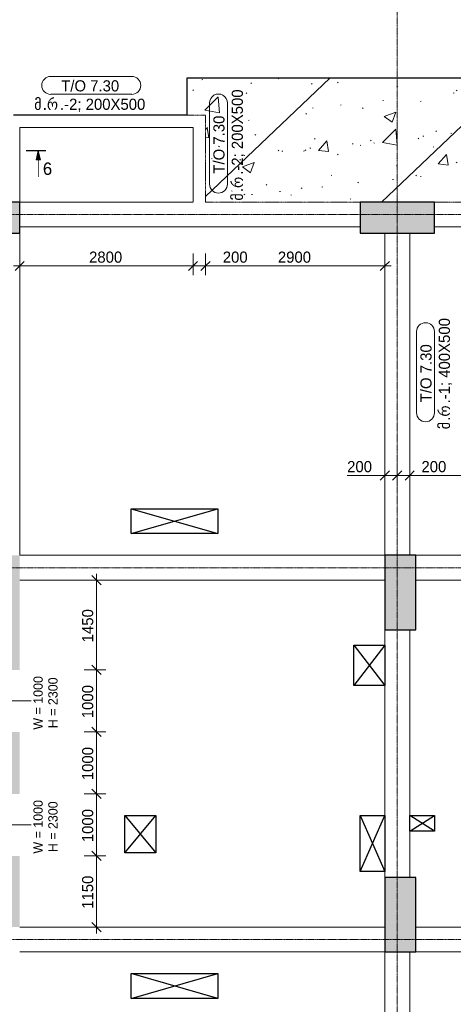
# Model space of a CAD drawing. Header units: millimetres. Extents: x -5900 to 46500, y -6400 to 34843.
# Tile 5 of 14: x 8000 to 15005, y 4655 to 20542. Entities that reach past the tile are written whole.
import ezdxf

# ---------------------------------------------------------------- set-up
doc = ezdxf.new("R2010")
doc.units = ezdxf.units.MM
for name, pattern in [('StructuralPlan-L02$0$Grid Line', [22.225, 12.7, -3.175, 3.175, -3.175]), ('StructuralPlan-L02$0$Hidden', [7.14375, 4.7625, -2.38125]), ('StructuralPlan-L02$0$Hidden 1_5', [2.2, 1.5, -0.7])]:
    doc.linetypes.add(name, pattern=pattern)
doc.layers.get('Defpoints').update_dxf_attribs({"color": 6})
for name, color, linetype, lineweight in [('S - HATCH', 252, 'Continuous', 5), ('S - LINE', 7, 'Continuous', 20), ('S - TEXT', 7, 'Continuous', 9), ('StructuralPlan-L02$0$A-010-D_DIM', 7, 'Continuous', 5), ('StructuralPlan-L02$0$A-010-D_DIM-100', 7, 'Continuous', 5), ('StructuralPlan-L02$0$A-200-M_WALL_PAT', 7, 'Continuous', 30), ('StructuralPlan-L02$0$A-230-M_FLOOR', 7, 'Continuous', 30), ('StructuralPlan-L02$0$A-230-MH_FLOOR', 7, 'StructuralPlan-L02$0$Hidden', 15), ('StructuralPlan-L02$0$A-325-A_DOOR', 7, 'Continuous', 5), ('StructuralPlan-L02$0$S-280-A_STRUCT_FRAME', 7, 'Continuous', 5), ('StructuralPlan-L02$0$S-280-M_COLUMN', 7, 'Continuous', 30), ('StructuralPlan-L02$0$S-280-M_COLUMN main', 7, 'Continuous', 30), ('StructuralPlan-L02$0$S-280-M_STRUCT_FRAME 4', 7, 'StructuralPlan-L02$0$Hidden 1_5', 5), ('StructuralPlan-L02$0$Z-030-M_GRID', 7, 'Continuous', 5)]:
    doc.layers.add(name, color=color, linetype=linetype, lineweight=lineweight)
doc.layers.add('S - RED LINE', color=7, linetype='Continuous', lineweight=35, true_color=0xff3737)
doc.styles.add('Cubicon', font='Cubicon.ttf')
doc.styles.add('StructuralPlan-L02$0$Cubicon_2', font='Cubicon.ttf', dxfattribs={"height": 180})
doc.styles.add('StructuralPlan-L02$0$Cubicon_3', font='Cubicon.ttf', dxfattribs={"height": 180})
doc.styles.add('StructuralPlan-L02$0$Cubicon_4', font='Cubicon.ttf', dxfattribs={"height": 150})
doc.dimstyles.new('StructuralPlan-L02$0$CUB_DIM_1_8', dxfattribs={"dimscale": 304.8, "dimtxt": 181.601257, "dimasz": 0.492126, "dimexe": 0.492126, "dimexo": 0.0625, "dimgap": 0, "dimtad": 1, "dimdec": 0, "dimzin": 0, "dimdsep": 46, "dimtxsty": 'StructuralPlan-L02$0$Cubicon_2', "dimblk1": 'StructuralPlan-L02$0$_Oblique', "dimblk2": 'StructuralPlan-L02$0$_Oblique', "dimsah": 1, "dimcen": 0.09, "dimdle": 0.328084, "dimazin": 0, "dimtfac": 1, "dimtdec": 4, "dimtix": 1, "dimtmove": 0, "dimatfit": 3, "dimfxl": 0.656168, "dimfxlon": 1, "dimtvp": 1, "dimtolj": 1, "dimtzin": 0, "dimarcsym": 2})
doc.dimstyles.new('StructuralPlan-L02$0$CUB_DIM_1_8_1', dxfattribs={"dimscale": 304.8, "dimtxt": 181.601257, "dimasz": 0.492126, "dimexe": 0.492126, "dimexo": 0.0625, "dimgap": 0, "dimtad": 1, "dimdec": 0, "dimzin": 0, "dimdsep": 46, "dimtxsty": 'StructuralPlan-L02$0$Cubicon_2', "dimblk1": 'StructuralPlan-L02$0$_Oblique', "dimblk2": 'StructuralPlan-L02$0$_Oblique', "dimsah": 1, "dimcen": 0.09, "dimdle": 0.328084, "dimazin": 0, "dimtfac": 1, "dimtdec": 4, "dimtix": 1, "dimtmove": 1, "dimatfit": 3, "dimfxl": 0.656168, "dimfxlon": 1, "dimtvp": 1, "dimtolj": 1, "dimtzin": 0, "dimarcsym": 2})

# ---------------------------------------------------------------- blocks, each defined once
blk = doc.blocks.new('StructuralPlan-L02$0$DIMBLOCK38-L02')
at = {"layer": 'StructuralPlan-L02$0$A-010-D_DIM-100', "transparency": 16777216}
for p, q in [((14100, 13188), (14100, 13388)), ((13290, 13188), (13810, 13188)), ((13800, 13188), (14100, 13188)), ((13810, 13188), (14000, 13188)), ((13900, 13188), (13825, 13113)), ((13900, 13188), (13900, 13338)), ((13900, 13188), (13975, 13263)), ((13900, 13188), (13900, 12988)), ((14100, 13188), (14025, 13113)), ((14100, 13188), (14175, 13263)), ((14100, 13188), (14100, 13038))]:
    blk.add_line(p, q, dxfattribs=at)
at = {"layer": 'StructuralPlan-L02$0$A-010-D_DIM-100', "color": 0, "transparency": 16777216, "insert": (13290, 13421), "char_height": 180, "width": 502.9, "attachment_point": 1, "line_spacing_factor": 0.931288, "style": 'StructuralPlan-L02$0$Cubicon_2'}
blk.add_mtext('200', dxfattribs=at)
blk = doc.blocks.new('StructuralPlan-L02$0$_Oblique')
at = {"color": 0, "linetype": 'ByBlock', "lineweight": -2}
blk.add_line((-0.5, -0.5), (0.5, 0.5), dxfattribs=at)
blk = doc.blocks.new('StructuralPlan-L02$0$DIMBLOCK39-L02')
at = {"layer": 'StructuralPlan-L02$0$A-010-D_DIM-100', "transparency": 16777216}
for p, q in [((14100, 13188), (14100, 13388)), ((14100, 13188), (14025, 13113)), ((14100, 13188), (14175, 13263)), ((14100, 13188), (14300, 13188)), ((14100, 13188), (14100, 13038)), ((14390, 13188), (14200, 13188)), ((14300, 13188), (14225, 13113)), ((14300, 13188), (14300, 13338)), ((14300, 13188), (14375, 13263)), ((14300, 13188), (14300, 12988)), ((14910, 13188), (14390, 13188))]:
    blk.add_line(p, q, dxfattribs=at)
at = {"layer": 'StructuralPlan-L02$0$A-010-D_DIM-100', "color": 0, "transparency": 16777216, "insert": (14490, 13421), "char_height": 180, "width": 502.9, "attachment_point": 1, "line_spacing_factor": 0.931288, "style": 'StructuralPlan-L02$0$Cubicon_2'}
blk.add_mtext('200', dxfattribs=at)
blk = doc.blocks.new('StructuralPlan-L02$0$DIMBLOCK40-L02')
at = {"layer": 'StructuralPlan-L02$0$A-010-D_DIM-100', "transparency": 16777216}
for p, q in [((14300, 13188), (14225, 13113)), ((14300, 13188), (14300, 13338)), ((14300, 13188), (14375, 13263)), ((14300, 13188), (20100, 13188)), ((14300, 13188), (14300, 12988)), ((20100, 13188), (20025, 13113)), ((20100, 13188), (20100, 13338)), ((20100, 13188), (20175, 13263)), ((20100, 13188), (20100, 12988))]:
    blk.add_line(p, q, dxfattribs=at)
at = {"layer": 'StructuralPlan-L02$0$A-010-D_DIM-100', "color": 0, "transparency": 16777216, "insert": (16921, 13421), "char_height": 180, "width": 670.53, "attachment_point": 1, "line_spacing_factor": 0.931288, "style": 'StructuralPlan-L02$0$Cubicon_2'}
blk.add_mtext('5800', dxfattribs=at)
blk = doc.blocks.new('StructuralPlan-L02$0$00_CUB_რიგელის თეგი_ზედა ნიშნული_კვეთი_მარკირება - მარკირება-კვეთი-ნიშნული-1405924-L02')
at = {"layer": 'StructuralPlan-L02$0$S-280-A_STRUCT_FRAME'}
for p, q in [((6.54, 3.05), (-6.54, 3.05)), ((-6.54, 0.16), (6.54, 0.16))]:
    blk.add_line(p, q, dxfattribs=at)
for centre, start, end in [((-6.54, 1.6), 90, 270), ((6.54, 1.6), 270, 90)]:
    blk.add_arc(centre, 1.45, start, end, dxfattribs=at)
blk = doc.blocks.new('StructuralPlan-L02$0$DIMBLOCK93-L02')
at = {"layer": 'StructuralPlan-L02$0$A-010-D_DIM-100', "transparency": 16777216}
for p, q in [((8000, 16568), (8000, 16768)), ((10800, 16568), (10800, 16768)), ((7900, 16568), (10800, 16568)), ((8000, 16568), (7925, 16493)), ((8000, 16568), (8075, 16643)), ((8000, 16568), (8000, 16418)), ((10800, 16568), (10725, 16493)), ((10800, 16568), (10875, 16643)), ((10800, 16568), (10800, 16418))]:
    blk.add_line(p, q, dxfattribs=at)
at = {"layer": 'StructuralPlan-L02$0$A-010-D_DIM-100', "color": 0, "transparency": 16777216, "insert": (9121, 16801), "char_height": 180, "width": 670.53, "attachment_point": 1, "line_spacing_factor": 0.931288, "style": 'StructuralPlan-L02$0$Cubicon_2'}
blk.add_mtext('2800', dxfattribs=at)
blk = doc.blocks.new('StructuralPlan-L02$0$DIMBLOCK94-L02')
at = {"layer": 'StructuralPlan-L02$0$A-010-D_DIM-100', "transparency": 16777216}
for p, q in [((10800, 16568), (10800, 16768)), ((11000, 16568), (11000, 16768)), ((10800, 16568), (10725, 16493)), ((10800, 16568), (10875, 16643)), ((10800, 16568), (11000, 16568)), ((10800, 16568), (10800, 16418)), ((11181, 16568), (10900, 16568)), ((11000, 16568), (10925, 16493)), ((11000, 16568), (11075, 16643)), ((11000, 16568), (11000, 16418)), ((11700, 16568), (11181, 16568))]:
    blk.add_line(p, q, dxfattribs=at)
at = {"layer": 'StructuralPlan-L02$0$A-010-D_DIM-100', "color": 0, "transparency": 16777216, "insert": (11281, 16801), "char_height": 180, "width": 502.9, "attachment_point": 1, "line_spacing_factor": 0.931288, "style": 'StructuralPlan-L02$0$Cubicon_2'}
blk.add_mtext('200', dxfattribs=at)
blk = doc.blocks.new('StructuralPlan-L02$0$DIMBLOCK95-L02')
at = {"layer": 'StructuralPlan-L02$0$A-010-D_DIM-100', "transparency": 16777216}
for p, q in [((11000, 16568), (11000, 16768)), ((13900, 16568), (13900, 16768)), ((11000, 16568), (10925, 16493)), ((11000, 16568), (11075, 16643)), ((11000, 16568), (14000, 16568)), ((11000, 16568), (11000, 16418)), ((13900, 16568), (13825, 16493)), ((13900, 16568), (13975, 16643)), ((13900, 16568), (13900, 16418))]:
    blk.add_line(p, q, dxfattribs=at)
at = {"layer": 'StructuralPlan-L02$0$A-010-D_DIM-100', "color": 0, "transparency": 16777216, "insert": (12171, 16801), "char_height": 180, "width": 670.53, "attachment_point": 1, "line_spacing_factor": 0.931288, "style": 'StructuralPlan-L02$0$Cubicon_2'}
blk.add_mtext('2900', dxfattribs=at)
blk = doc.blocks.new('StructuralPlan-L02$0$DIMBLOCK129-L02')
at = {"layer": 'StructuralPlan-L02$0$A-010-D_DIM-100', "transparency": 16777216}
for p, q in [((9241, 11600), (9241, 10050)), ((9241, 11500), (9041, 11500)), ((9241, 11500), (9166, 11575)), ((9241, 11500), (9316, 11425)), ((9241, 11500), (9391, 11500)), ((9241, 10050), (9041, 10050)), ((9241, 10050), (9166, 10125)), ((9241, 10050), (9316, 9975)), ((9241, 10050), (9391, 10050))]:
    blk.add_line(p, q, dxfattribs=at)
at = {"layer": 'StructuralPlan-L02$0$A-010-D_DIM-100', "color": 0, "transparency": 16777216, "insert": (9008, 10496), "char_height": 180, "width": 670.53, "attachment_point": 1, "rotation": 90, "line_spacing_factor": 0.931288, "style": 'StructuralPlan-L02$0$Cubicon_2'}
blk.add_mtext('1450', dxfattribs=at)
blk = doc.blocks.new('StructuralPlan-L02$0$DIMBLOCK130-L02')
at = {"layer": 'StructuralPlan-L02$0$A-010-D_DIM-100', "transparency": 16777216}
for p, q in [((9241, 10050), (9041, 10050)), ((9241, 10050), (9166, 10125)), ((9241, 10050), (9241, 9050)), ((9241, 10050), (9316, 9975)), ((9241, 10050), (9391, 10050)), ((9241, 9050), (9166, 9125)), ((9241, 9050), (9041, 9050)), ((9241, 9050), (9316, 8975)), ((9241, 9050), (9391, 9050))]:
    blk.add_line(p, q, dxfattribs=at)
at = {"layer": 'StructuralPlan-L02$0$A-010-D_DIM-100', "color": 0, "transparency": 16777216, "insert": (9008, 9271), "char_height": 180, "width": 670.53, "attachment_point": 1, "rotation": 90, "line_spacing_factor": 0.931288, "style": 'StructuralPlan-L02$0$Cubicon_2'}
blk.add_mtext('1000', dxfattribs=at)
blk = doc.blocks.new('StructuralPlan-L02$0$DIMBLOCK131-L02')
at = {"layer": 'StructuralPlan-L02$0$A-010-D_DIM-100', "transparency": 16777216}
for p, q in [((9241, 9050), (9166, 9125)), ((9241, 9050), (9041, 9050)), ((9241, 9050), (9241, 8050)), ((9241, 9050), (9316, 8975)), ((9241, 9050), (9391, 9050)), ((9241, 8050), (9166, 8125)), ((9241, 8050), (9041, 8050)), ((9241, 8050), (9316, 7975)), ((9241, 8050), (9391, 8050))]:
    blk.add_line(p, q, dxfattribs=at)
at = {"layer": 'StructuralPlan-L02$0$A-010-D_DIM-100', "color": 0, "transparency": 16777216, "insert": (9008, 8271), "char_height": 180, "width": 670.53, "attachment_point": 1, "rotation": 90, "line_spacing_factor": 0.931288, "style": 'StructuralPlan-L02$0$Cubicon_2'}
blk.add_mtext('1000', dxfattribs=at)
blk = doc.blocks.new('StructuralPlan-L02$0$DIMBLOCK132-L02')
at = {"layer": 'StructuralPlan-L02$0$A-010-D_DIM-100', "transparency": 16777216}
for p, q in [((9241, 8050), (9166, 8125)), ((9241, 8050), (9041, 8050)), ((9241, 8050), (9241, 7050)), ((9241, 8050), (9316, 7975)), ((9241, 8050), (9391, 8050)), ((9241, 7050), (9041, 7050)), ((9241, 7050), (9166, 7125)), ((9241, 7050), (9316, 6975)), ((9241, 7050), (9391, 7050))]:
    blk.add_line(p, q, dxfattribs=at)
at = {"layer": 'StructuralPlan-L02$0$A-010-D_DIM-100', "color": 0, "transparency": 16777216, "insert": (9008, 7271), "char_height": 180, "width": 670.53, "attachment_point": 1, "rotation": 90, "line_spacing_factor": 0.931288, "style": 'StructuralPlan-L02$0$Cubicon_2'}
blk.add_mtext('1000', dxfattribs=at)
blk = doc.blocks.new('StructuralPlan-L02$0$DIMBLOCK133-L02')
at = {"layer": 'StructuralPlan-L02$0$A-010-D_DIM-100', "transparency": 16777216}
for p, q in [((9241, 7050), (9041, 7050)), ((9241, 7050), (9166, 7125)), ((9241, 7050), (9241, 5800)), ((9241, 7050), (9316, 6975)), ((9241, 7050), (9391, 7050)), ((9241, 5900), (9041, 5900)), ((9241, 5900), (9166, 5975)), ((9241, 5900), (9316, 5825)), ((9241, 5900), (9391, 5900))]:
    blk.add_line(p, q, dxfattribs=at)
at = {"layer": 'StructuralPlan-L02$0$A-010-D_DIM-100', "color": 0, "transparency": 16777216, "insert": (9008, 6196), "char_height": 180, "width": 670.53, "attachment_point": 1, "rotation": 90, "line_spacing_factor": 0.931288, "style": 'StructuralPlan-L02$0$Cubicon_2'}
blk.add_mtext('1150', dxfattribs=at)
blk = doc.blocks.new('A$Cde523f33')
at = {"layer": 'S - HATCH', "lineweight": 0, "transparency": 33554684}
h = blk.add_hatch(dxfattribs=at)
h.set_pattern_fill('FP_7', color=256, scale=3.6, angle=-135, style=0, pattern_type=2)
h.set_pattern_definition([(43.548, (-65026.3, -76931), (-1395.148, 1467.715), []), (48.548, (-65026.3, -76931.1), (1931.686, -218.45), [202.5, -2227.5]), (353.548, (-65026.3, -76931), (-323.046, 2039.76), [162, -1782]), (99, (-64865.3, -76949.3), (1608.625, 1821.326), [172.098, -1893.085]), (44.733, (-65012.6, -76391.3), (2869.31, -519.734), [303.75, -3341.25]), (95.184, (-64773.5, -76434.6), (2589.41, 2565.345), [258.15, -2839.626]), (349.733, (-65012.6, -76391.3), (2589.386, 2565.364), [243, -2673]), (19.548, (-64746.1, -76533), (1583.585, -1127.56), [202.5, -2227.5]), (324.548, (-64746.1, -76533), (706.35, 1940.628), [162, -1782]), (70, (-64614.2, -76627), (2289.932, 813.09), [172.098, -1893.085]), (36.048, (-65026.3, -76931.1), (37.0643, 598.4619), [15.0876, -1158.5124, 15.0876, -1190.9124, -1192.5]), (36.048, (-65026.3, -76931.1), (37.0643, 598.4619), [-2379.6, 15.0876, -1177.4124]), (6.048, (-65026.3, -76931.1), (491.3626, 697.7142), [15.0876, -672.5124, 15.0876, -1131.5124, -454.5]), (6.048, (-65026.3, -76931.1), (491.3626, 697.7142), [-1834.2, 15.0876, -439.4124]), (326.048, (-65427.6, -76920.9), (959.5431, -64.934), [15.0876, -434.9124, 15.0876, -1388.9124, -1863]), (326.048, (-65427.6, -76920.9), (959.5431, -64.934), [-1854, 15.088, -1847.912]), (316.048, (-65607.5, -76916.35), (1053.964, 153.5314), [15.0876, -569.9124, 15.0876, -917.3124, -1323]), (316.048, (-65607.5, -76916.35), (1053.964, 153.5314), [-1517.4, 15.088, -1307.912])])
h.paths.add_polyline_path([(29900, 19000), (29900, 19600), (10700, 19600), (10700, 19000), (11000, 19000), (11000, 17600), (29600, 17600), (29600, 19000)])
blk = doc.blocks.new('Section REV11')
at = {"layer": 'S - TEXT', "ltscale": 20, "transparency": 33554687}
h = blk.add_hatch(color=256, dxfattribs=at)
h.dxf.hatch_style = 1
h.paths.add_polyline_path([(-150, 335), (-150, 265), (0, 300)])
at = {"layer": 'Defpoints'}
blk.add_point((0, 0), dxfattribs=at)
at = {"layer": 'S - TEXT', "ltscale": 20, "transparency": 33554687}
blk.add_lwpolyline([(-150, 335), (-150, 265), (0, 300)], close=True, dxfattribs=at)
at = {"layer": 'S - TEXT', "ltscale": 20, "transparency": 33554687, "const_width": 20}
blk.add_lwpolyline([(0, 425), (0, 100)], dxfattribs=at)
at = {"layer": 'S - TEXT', "ltscale": 20, "transparency": 33554687}
blk.add_lwpolyline([(-427, 300, 10, 10, 0), (-150, 300, 0, 0, 0)], format="xyseb", dxfattribs=at)
blk = doc.blocks.new('StructuralPlan-L02')
at = {"layer": 'StructuralPlan-L02$0$A-200-M_WALL_PAT', "true_color": 0xa4a4a4}
blk.add_hatch(color=253, dxfattribs=at).paths.add_polyline_path([(8000, 11500), (8000, 11900), (-200, 11900), (-200, 11500), (7691.2, 11500)])
h = blk.add_hatch(color=253, dxfattribs=at)
h.paths.add_polyline_path([(7600, 5900), (8000, 5900), (8000, 7050), (7600, 7050), (7600, 6623.1)])
h.paths.add_polyline_path([(7600, 8050), (8000, 8050), (8000, 9050), (7600, 9050), (7600, 8700)])
h.paths.add_polyline_path([(8000, 10050), (8000, 11500), (7600, 11500), (7600, 10050)])
at = {"layer": 'StructuralPlan-L02$0$S-280-M_COLUMN main', "true_color": 0xa4a4a4}
for points in [[(8000, 17100), (8000, 17600), (6800, 17600), (6800, 17100)], [(14700, 17100), (14700, 17600), (13500, 17600), (13500, 17100)], [(14400, 10700), (14400, 11900), (13900, 11900), (13900, 10700)], [(13900, 5500), (14400, 5500), (14400, 6700), (13900, 6700), (13900, 6623.1)]]:
    blk.add_hatch(color=253, dxfattribs=at).paths.add_polyline_path(points)
at = {"lineweight": 30}
for p, q in [((9800, 12650), (11200, 12250.1)), ((9800, 12250.1), (11200, 12650)), ((13900, 10450), (13400, 9800)), ((13400, 10450), (13900, 9800)), ((9700, 7700), (10200, 7100)), ((9700, 7100), (10200, 7700)), ((13500, 7700), (13900, 6800)), ((13500, 6800), (13900, 7700)), ((14700, 7450), (14300, 7700)), ((14300, 7450), (14700, 7700)), ((11200, 4750), (9800, 5150)), ((9800, 4750), (11200, 5150))]:
    blk.add_line(p, q, dxfattribs=at)
at = {"layer": 'StructuralPlan-L02$0$A-230-M_FLOOR'}
for p, q in [((29900, 19600), (10700, 19600)), ((10700, 19600), (10700, 19000)), ((10700, 19000), (7900, 19000)), ((9800, 12650), (11200, 12650)), ((9800, 12250.1), (9800, 12650)), ((11200, 12650), (11200, 12250.1)), ((11200, 12250.1), (9800, 12250.1)), ((13400, 10450), (13900, 10450)), ((13400, 9800), (13400, 10450)), ((13900, 10450), (13900, 9800)), ((13900, 9800), (13400, 9800)), ((9700, 7700), (10200, 7700)), ((9700, 7100), (9700, 7700)), ((10200, 7700), (10200, 7100)), ((13500, 7700), (13900, 7700)), ((13500, 6800), (13500, 7700)), ((13900, 7700), (13900, 6800)), ((14300, 7450), (14300, 7700)), ((14300, 7700), (14700, 7700)), ((14700, 7700), (14700, 7450)), ((14700, 7450), (14300, 7450)), ((10200, 7100), (9700, 7100)), ((13900, 6800), (13500, 6800)), ((9800, 5150), (11200, 5150)), ((9800, 4750), (9800, 5150)), ((11200, 5150), (11200, 4750)), ((11200, 4750), (9800, 4750))]:
    blk.add_line(p, q, dxfattribs=at)
at = {"layer": 'StructuralPlan-L02$0$A-230-MH_FLOOR'}
for p, q in [((11000, 19000), (10700, 19000)), ((11000, 17600), (11000, 19000)), ((13500, 17600), (11000, 17600)), ((19700, 17600), (14700, 17600))]:
    blk.add_line(p, q, dxfattribs=at)
at = {"layer": 'StructuralPlan-L02$0$A-325-A_DOOR'}
for p, q in [((7800, 9550), (8187.1, 9550)), ((7800, 7550), (8187.1, 7550))]:
    blk.add_line(p, q, dxfattribs=at)
at = {"layer": 'StructuralPlan-L02$0$S-280-M_COLUMN'}
for p, q in [((8000, 17600), (6800, 17600)), ((8000, 17100), (8000, 17600)), ((14700, 17600), (13500, 17600)), ((13500, 17600), (13500, 17100)), ((14700, 17100), (14700, 17600)), ((6800, 17100), (8000, 17100)), ((13500, 17100), (14700, 17100)), ((14400, 11900), (13900, 11900)), ((13900, 11900), (13900, 10700)), ((14400, 10700), (14400, 11900)), ((13900, 10700), (14400, 10700)), ((14400, 6700), (13900, 6700)), ((13900, 6700), (13900, 5500)), ((14400, 5500), (14400, 6700)), ((13900, 5500), (14400, 5500))]:
    blk.add_line(p, q, dxfattribs=at)
at = {"layer": 'StructuralPlan-L02$0$S-280-M_STRUCT_FRAME 4'}
for p, q in [((8000, 18800), (8000, 17600)), ((10800, 18800), (8000, 18800)), ((10800, 17600), (10800, 18800)), ((8000, 17600), (10800, 17600)), ((13500, 17200), (8000, 17200)), ((19700, 17200), (14700, 17200)), ((8000, 17100), (8000, 11900)), ((13900, 11900), (13900, 17100)), ((14300, 17100), (14300, 11900)), ((8000, 11900), (13900, 11900)), ((14400, 11900), (20050, 11900)), ((13900, 11500), (8000, 11500)), ((20050, 11500), (14400, 11500)), ((13900, 10450), (13900, 10700)), ((14300, 10700), (14300, 7700)), ((13900, 7700), (13900, 9800)), ((14300, 7450), (14300, 6700)), ((13900, 6700), (13900, 6800)), ((8000, 5900), (13900, 5900)), ((14400, 5900), (20050, 5900)), ((13900, 5500), (8000, 5500)), ((13900, 300), (13900, 5500)), ((14300, 5500), (14300, 300)), ((20050, 5500), (14400, 5500))]:
    blk.add_line(p, q, dxfattribs=at)
at = {"layer": 'StructuralPlan-L02$0$Z-030-M_GRID', "linetype": 'StructuralPlan-L02$0$Grid Line'}
for p, q in [((14100, 22900), (14100, -5500)), ((45600, 17400), (-5000, 17400)), ((45600, 11700), (-5000, 11700)), ((45600, 5700), (-5000, 5700))]:
    blk.add_line(p, q, dxfattribs=at)
at = {"layer": 'StructuralPlan-L02$0$S-280-A_STRUCT_FRAME', "xscale": 99.99999999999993, "yscale": 99.99999999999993, "zscale": 99.99999999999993}
blk.add_blockref('StructuralPlan-L02$0$00_CUB_რიგელის თეგი_ზედა ნიშნული_კვეთი_მარკირება - მარკირება-კვეთი-ნიშნული-1405924-L02', (9156.4, 19322.2), dxfattribs=at)
for p, rotation in [((11371.2, 18543.6), 89.99999999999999), ((14716.1, 14854.5), 89.99999999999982)]:
    blk.add_blockref('StructuralPlan-L02$0$00_CUB_რიგელის თეგი_ზედა ნიშნული_კვეთი_მარკირება - მარკირება-კვეთი-ნიშნული-1405924-L02', p, dxfattribs=dict(at, rotation=rotation))
at = {"layer": 'StructuralPlan-L02$0$A-325-A_DOOR', "char_height": 150, "attachment_point": 1, "rotation": 90, "style": 'StructuralPlan-L02$0$Cubicon_4'}
for s, insert, width in [('W = 1000', (8222.3, 9087), 1114.346), ('H = 2300', (8462, 9109.8), 1058.227), ('W = 1000', (8222.3, 7087), 1114.346), ('H = 2300', (8462, 7109.8), 1058.227)]:
    blk.add_mtext(s, dxfattribs=dict(at, insert=insert, width=width))
at = {"layer": 'StructuralPlan-L02$0$S-280-A_STRUCT_FRAME', "char_height": 180, "attachment_point": 1}
for s, insert, width, style in [('T/O 7.30', (8671, 19564.6), 1162.447, 'StructuralPlan-L02$0$Cubicon_2'), ('\\fCubicon|b0|i0|c254|p2|;მ', (8234.5, 19267.6), 168.354, 'StructuralPlan-L02$0$Cubicon_3'), ('\\fCubicon|b0|i0|c254|p2|;რ', (8439.5, 19267.6), 256.54, 'StructuralPlan-L02$0$Cubicon_3'), ('.-2; 200X500', (8651.2, 19267.6), 1715.611, 'StructuralPlan-L02$0$Cubicon_2'), ('\\fCubicon|b0|i0|c204|p2|;.', (8373.4, 19267.6), 80.169, 'StructuralPlan-L02$0$Cubicon_2')]:
    blk.add_mtext(s, dxfattribs=dict(at, insert=insert, width=width, style=style))
at = {"layer": 'StructuralPlan-L02$0$S-280-A_STRUCT_FRAME', "char_height": 180, "attachment_point": 1, "rotation": 90}
for s, insert, width, style in [('.-2; 200X500', (11425.8, 18038.5), 1715.611, 'StructuralPlan-L02$0$Cubicon_2'), ('T/O 7.30', (11128.8, 18058.3), 1162.447, 'StructuralPlan-L02$0$Cubicon_2'), ('\\fCubicon|b0|i0|c254|p2|;რ', (11425.8, 17826.8), 256.54, 'StructuralPlan-L02$0$Cubicon_3'), ('\\fCubicon|b0|i0|c254|p2|;მ', (11425.8, 17621.8), 168.354, 'StructuralPlan-L02$0$Cubicon_3'), ('\\fCubicon|b0|i0|c204|p2|;.', (11425.8, 17760.7), 80.169, 'StructuralPlan-L02$0$Cubicon_2'), ('.-1; 400X500', (14770.7, 14349.3), 1715.611, 'StructuralPlan-L02$0$Cubicon_2'), ('T/O 7.30', (14473.7, 14369.1), 1162.447, 'StructuralPlan-L02$0$Cubicon_2'), ('\\fCubicon|b0|i0|c254|p2|;რ', (14770.7, 14137.6), 256.54, 'StructuralPlan-L02$0$Cubicon_3'), ('\\fCubicon|b0|i0|c254|p2|;მ', (14770.7, 13932.6), 168.354, 'StructuralPlan-L02$0$Cubicon_3'), ('\\fCubicon|b0|i0|c204|p2|;.', (14770.7, 14071.5), 80.169, 'StructuralPlan-L02$0$Cubicon_2')]:
    blk.add_mtext(s, dxfattribs=dict(at, insert=insert, width=width, style=style))
at = {"layer": 'StructuralPlan-L02$0$A-010-D_DIM'}
for base, p1, p2, override, picture, middle in [((10800, 16568.2), (8000, 16768.2), (10800, 16768.2), {"dimpost": '<>', "dimfxl": 2800.000005}, 'StructuralPlan-L02$0$DIMBLOCK93-L02', (9400, 16660.1)), ((13900, 16568.2), (11000, 16768.2), (13900, 16768.2), {"dimpost": '<>', "dimfxl": 2899.999971}, 'StructuralPlan-L02$0$DIMBLOCK95-L02', (12450, 16660.1)), ((20100, 13187.6), (14300, 12987.6), (20100, 12987.6), {"dimpost": '<>', "dimfxl": 5800}, 'StructuralPlan-L02$0$DIMBLOCK40-L02', (17200, 13279.5))]:
    dim = blk.add_linear_dim(base=base, p1=p1, p2=p2, dimstyle='StructuralPlan-L02$0$CUB_DIM_1_8', override=override, dxfattribs=at)
    dim.commit()
    dim.dimension.update_dxf_attribs({"geometry": picture, "text_midpoint": middle})
for base, p1, p2, override, picture, middle in [((11000, 16568.2), (10800, 16768.2), (11000, 16768.2), {"dimpost": '<>', "dimfxl": 200}, 'StructuralPlan-L02$0$DIMBLOCK94-L02', (11532.1, 16681.3)), ((14100, 13187.6), (13900, 12987.6), (14100, 13387.6), {"dimpost": '<>', "dimfxl": 447.213595}, 'StructuralPlan-L02$0$DIMBLOCK38-L02', (13541.9, 13300.7)), ((14300, 13187.6), (14100, 13387.6), (14300, 12987.6), {"dimpost": '<>', "dimfxl": 447.213595}, 'StructuralPlan-L02$0$DIMBLOCK39-L02', (14741.9, 13300.7))]:
    dim = blk.add_linear_dim(base=base, p1=p1, p2=p2, dimstyle='StructuralPlan-L02$0$CUB_DIM_1_8_1', override=override, dxfattribs=at)
    dim.commit()
    dim.dimension.update_dxf_attribs({"geometry": picture, "text_midpoint": middle, "dimtype": 128})
for base, p1, p2, override, picture, middle in [((9241.2, 10050), (9041.2, 11500), (9041.2, 10050), {"dimpost": '<>', "dimfxl": 1449.999952}, 'StructuralPlan-L02$0$DIMBLOCK129-L02', (9149.3, 10775)), ((9241.2, 9050), (9041.2, 10050), (9041.2, 9050), {"dimpost": '<>', "dimfxl": 1000}, 'StructuralPlan-L02$0$DIMBLOCK130-L02', (9149.3, 9550)), ((9241.2, 8050), (9041.2, 9050), (9041.2, 8050), {"dimpost": '<>', "dimfxl": 1000.000107}, 'StructuralPlan-L02$0$DIMBLOCK131-L02', (9149.3, 8550)), ((9241.2, 7050), (9041.2, 8050), (9041.2, 7050), {"dimpost": '<>', "dimfxl": 1000}, 'StructuralPlan-L02$0$DIMBLOCK132-L02', (9149.3, 7550)), ((9241.2, 5900), (9041.2, 7050), (9041.2, 5900), {"dimpost": '<>', "dimfxl": 1149.99994}, 'StructuralPlan-L02$0$DIMBLOCK133-L02', (9149.3, 6475))]:
    dim = blk.add_linear_dim(base=base, p1=p1, p2=p2, angle=90, dimstyle='StructuralPlan-L02$0$CUB_DIM_1_8', override=override, dxfattribs=at)
    dim.commit()
    dim.dimension.update_dxf_attribs({"geometry": picture, "text_midpoint": middle})

msp = doc.modelspace()

# ---------------------------------------------------------------- block references
at = {"layer": 'S - LINE'}
msp.add_blockref('StructuralPlan-L02', (0, 0), dxfattribs=at)
at = {"layer": 'S - RED LINE'}
msp.add_blockref('A$Cde523f33', (0, 0), dxfattribs=at)
at = {"layer": 'S - TEXT', "xscale": -1, "rotation": 270}
msp.add_blockref('Section REV11', (8000, 18430), dxfattribs=at)

# ---------------------------------------------------------------- texts
at = {"layer": 'S - TEXT', "transparency": 33554684, "insert": (8450, 18136.3), "char_height": 200, "attachment_point": 5, "style": 'Cubicon'}
msp.add_mtext('6', dxfattribs=at)

doc.saveas('drawing.dxf')
